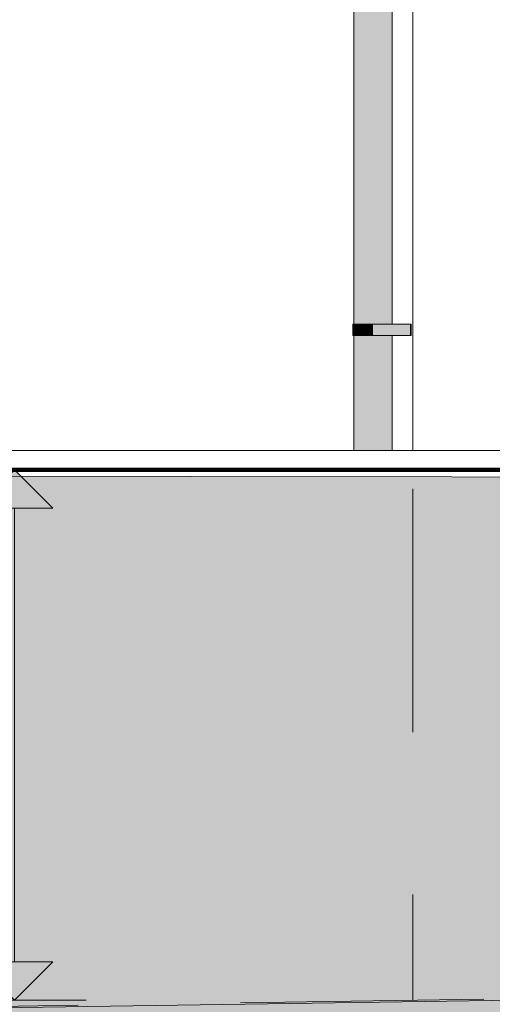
# Model space of a CAD drawing. Header units: metres. Extents: x -52 to 321, y -8 to 26.
# Tile 6 of 256: x -45.03 to -43.79, y -1.44 to 1.12. Entities that reach past the tile are written whole.
import ezdxf

# ---------------------------------------------------------------- set-up
doc = ezdxf.new("R2010")
doc.units = ezdxf.units.M
doc.header["$MEASUREMENT"] = 0
doc.linetypes.add('Strichlinie weit', pattern=[1.058333, 0.635, -0.423333])
for name, color, linetype in [('10 Wand außen', 7, 'Continuous'), ('30 Dachentwässerung', 7, 'Continuous'), ('60 Auffüllung gesamt', 7, 'Continuous'), ('60 Gelände 2D Übersicht', 7, 'Continuous'), ('60 Gelände Hänle', 7, 'Continuous'), ('70 Kanal', 7, 'Continuous')]:
    doc.layers.add(name, color=color, linetype=linetype)
doc.styles.add('ERSTELLTER_STIL_2', font='arial.ttf')
doc.dimstyles.new('ERSTELLTER_STIL__2', dxfattribs={"dimtxt": 0.2, "dimasz": 0.19, "dimexe": 0.18, "dimexo": 0.1, "dimgap": 0, "dimtad": 1, "dimzin": 0, "dimdsep": 46, "dimtxsty": 'ERSTELLTER_STIL_2', "dimblk": 'ARROWHEAD_10', "dimblk1": 'ARROWHEAD_10', "dimblk2": 'ARROWHEAD_10', "dimcen": 0.09, "dimclrd": 256, "dimclre": 256, "dimclrt": 256, "dimazin": 0, "dimtfac": 1, "dimtdec": 4, "dimtmove": 0, "dimatfit": 3, "dimfxl": 1, "dimtolj": 1, "dimtzin": 0, "dimarcsym": 0})
pattern_1 = [(45, (-33357.27905, 0), (-0.2121320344, 0.2121320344), []), (45, (-33357.34976, 0.0707), (-0.424264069, 0.424264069), []), (45, (-33357.4205, 0.1414), (-0.424264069, 0.424264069), []), (135, (-33357.49118, 0.21213), (0.07071067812, 0.07071067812), [0.3, -0.3])]

# ---------------------------------------------------------------- blocks, each defined once
blk = doc.blocks.new('*D26', base_point=(-33357.279, 0))
at = {"layer": '60 Gelände 2D Übersicht', "linetype": 'Continuous', "lineweight": 18, "true_color": 0xf50000}
for points in [[(-45.0397, -0.05), (-45.1397, -0.15), (-44.9397, -0.15)], [(-45.0397, -1.4343), (-44.9397, -1.3343), (-45.1397, -1.3343)]]:
    blk.add_hatch(color=1, dxfattribs=at).paths.add_polyline_path(points)
at = {"layer": '60 Gelände 2D Übersicht', "color": 1, "linetype": 'Continuous', "lineweight": 18, "true_color": 0xf50000}
for p, q in [((-44.8522, -0.05), (-45.2272, -0.05)), ((-45.0397, -0.05), (-45.1397, -0.15)), ((-45.0397, -0.05), (-44.9397, -0.15)), ((-44.9397, -0.15), (-45.1397, -0.15)), ((-45.0397, -1.3343), (-45.0397, -0.15)), ((-45.1397, -1.3343), (-44.9397, -1.3343)), ((-45.0397, -1.4343), (-45.1397, -1.3343)), ((-45.0397, -1.4343), (-44.9397, -1.3343)), ((-44.8522, -1.4343), (-45.2272, -1.4343))]:
    blk.add_line(p, q, dxfattribs=at)
at = {"layer": '60 Gelände 2D Übersicht', "color": 1, "lineweight": 18, "true_color": 0xf50000, "insert": (-45.0317, -1.0594), "char_height": 0.2, "attachment_point": 7, "rotation": 90, "style": 'ERSTELLTER_STIL_2'}
blk.add_mtext('\\A1;{\\pql;\\fArial|b0|i0|c0|p0;\\W1.000000;1,38\\fArial|b0|i0|c0|p0;\\W1.000000;\\A1{\\H.66x;\\S5^  ;}}', dxfattribs=at)
blk = doc.blocks.new('ARROWHEAD_10')
at = {"linetype": 'Continuous', "lineweight": 0}
blk.add_hatch(color=0, dxfattribs=at).paths.add_polyline_path([(-0.525, 0.525), (0, 0), (-0.525, -0.525)])
at = {"color": 0, "linetype": 'Continuous', "lineweight": 0}
blk.add_line((0, 0), (-1, 0), dxfattribs=at)

msp = doc.modelspace()

# ---------------------------------------------------------------- hatches: boundary and pattern name
at = {"layer": '30 Dachentwässerung', "linetype": 'Continuous', "lineweight": 0, "true_color": 0x000000}
for points in [[(-44.1543, 0.33), (-44.1476, 0.33), (-44.1476, 2), (-44.1543, 2)], [(-44.1476, 0.33), (-44.1293, 0.33), (-44.1293, 2), (-44.1476, 2)], [(-44.1043, 2), (-44.1293, 2), (-44.1293, 0.33), (-44.1043, 0.33)], [(-44.0793, 2), (-44.1043, 2), (-44.1043, 0.33), (-44.0793, 0.33)], [(-44.0793, 0.33), (-44.061, 0.33), (-44.061, 2), (-44.0793, 2)], [(-44.061, 0.33), (-44.0543, 0.33), (-44.0543, 2), (-44.061, 2)], [(-44.1564, 0.3), (-44.1495, 0.3), (-44.1495, 0.33), (-44.1564, 0.33)], [(-44.1495, 0.33), (-44.1495, 0.3), (-44.1304, 0.3), (-44.1304, 0.33)], [(-44.1304, 0.3), (-44.1044, 0.3), (-44.1044, 0.33), (-44.1304, 0.33)], [(-44.1044, 0.3), (-44.0064, 0.3), (-44.0064, 0.33), (-44.1044, 0.33)], [(-44.0064, 0.3), (-44.0044, 0.3), (-44.0044, 0.33), (-44.0064, 0.33)], [(-44.1543, 0), (-44.1476, 0), (-44.1476, 0.3), (-44.1543, 0.3)], [(-44.1476, 0), (-44.1293, 0), (-44.1293, 0.3), (-44.1476, 0.3)], [(-44.1293, 0), (-44.1043, 0), (-44.1043, 0.3), (-44.1293, 0.3)], [(-44.0793, 0.3), (-44.1043, 0.3), (-44.1043, 0), (-44.0793, 0)], [(-44.0793, 0), (-44.061, 0), (-44.061, 0.3), (-44.0793, 0.3)], [(-44.0543, 0.3), (-44.061, 0.3), (-44.061, 0), (-44.0543, 0)]]:
    msp.add_hatch(color=18, dxfattribs=at).paths.add_polyline_path(points)
at = {"layer": '60 Auffüllung gesamt', "linetype": 'Continuous', "lineweight": 18, "true_color": 0xffa8a8}
h = msp.add_hatch(dxfattribs=at)
h.set_pattern_fill('Boden__gewachsen_0001', color=21, style=0, pattern_type=2)
h.set_pattern_definition(pattern_1)
h.paths.add_polyline_path([(-48.9814, -1.5114), (-24.135, -1.1438), (-23.6308, -1.151), (-23.087, -1.1586), (-22.4997, -1.1668), (-21.8502, -1.1758), (-18.6463, -1.1089), (-18.4807, -1.0913), (-18.1236, -1.0541), (-17.7313, -1.0138), (-17.2998, -0.9702), (-16.8243, -0.9228), (-16.2997, -0.8712), (-15.7195, -0.815), (-15.5017, -0.7941), (-15.5017, -2.5), (-15.5015, -2.5), (-15.5015, -0.2), (-16.6786, -0.1801), (-18.5762, -0.148), (-19.6107, -0.1307), (-20.5269, -0.1156), (-21.262, -0.1035), (-21.8659, -0.0937), (-22.3716, -0.0856), (-22.5958, -0.082), (-22.9989, -0.0761), (-23.524, -0.0684), (-23.9467, -0.0622), (-24.295, -0.0572), (-24.5874, -0.053), (-24.837, -0.0495), (-25.0528, -0.0465), (-25.2417, -0.0439), (-25.4087, -0.0416), (-25.5576, -0.0395), (-25.6916, -0.0377), (-25.7539, -0.0369), (-30.9796, -0.0848), (-45.2584, -0.0671), (-45.6871, -0.171), (-48.9814, -1.4242)])
at = {"layer": '60 Gelände Hänle', "linetype": 'Continuous', "lineweight": 18, "true_color": 0x9f9f9f}
h = msp.add_hatch(dxfattribs=at)
h.set_pattern_fill('Boden__gewachsen_0001', color=253, style=0, pattern_type=2)
h.set_pattern_definition(pattern_1)
h.paths.add_polyline_path([(-51.1091, -1.5765), (-51.1091, -3.1), (-15.5017, -3.1), (-15.5017, -0.7941), (-15.7195, -0.815), (-16.2997, -0.8712), (-16.8243, -0.9228), (-17.2998, -0.9702), (-17.7313, -1.0138), (-18.1236, -1.0541), (-18.4807, -1.0913), (-18.6463, -1.1089), (-21.8502, -1.1758), (-22.4997, -1.1668), (-23.087, -1.1586), (-23.6308, -1.151), (-24.135, -1.1438), (-49.2009, -1.5147), (-50.7991, -1.5387)])

# ---------------------------------------------------------------- linework, layer by layer
at = {"layer": '10 Wand außen', "color": 7, "linetype": 'Continuous', "lineweight": 13}
msp.add_line((-43.9997, 1.2), (-43.9997, 0), dxfattribs=at)
at = {"layer": '30 Dachentwässerung', "color": 7, "linetype": 'Continuous', "lineweight": 13}
for p, q in [((-44.1543, 2), (-44.1543, 0.33)), ((-44.0543, 2), (-44.0543, 0.33)), ((-44.1564, 0.33), (-44.1495, 0.33)), ((-44.1564, 0.3), (-44.1564, 0.33)), ((-44.1495, 0.33), (-44.1304, 0.33)), ((-44.1304, 0.33), (-44.1044, 0.33)), ((-44.1044, 0.33), (-44.0064, 0.33)), ((-44.0064, 0.33), (-44.0044, 0.33)), ((-44.0064, 0.3), (-44.0064, 0.33)), ((-44.0044, 0.3), (-44.0044, 0.33)), ((-44.1564, 0.3), (-44.1495, 0.3)), ((-44.1543, 0.3), (-44.1543, 0)), ((-44.1495, 0.3), (-44.1304, 0.3)), ((-44.1304, 0.3), (-44.1044, 0.3)), ((-44.1044, 0.3), (-44.0064, 0.3)), ((-44.0543, 0.3), (-44.0543, 0)), ((-44.0064, 0.3), (-44.0044, 0.3))]:
    msp.add_line(p, q, dxfattribs=at)
at = {"layer": '60 Auffüllung gesamt', "color": 8, "linetype": 'Continuous', "lineweight": 18}
msp.add_line((-30.1943, 0), (-45.2051, 0), dxfattribs=at)
at = {"layer": '60 Auffüllung gesamt', "color": 7, "linetype": 'Continuous', "lineweight": 18, "flags": 128}
msp.add_lwpolyline([(-25.7539, -0.0369), (-30.9796, -0.0848), (-45.2584, -0.0671), (-45.6871, -0.171), (-48.9814, -1.4242)], dxfattribs=at)
at = {"layer": '60 Gelände 2D Übersicht', "color": 7, "linetype": 'Continuous', "lineweight": 100}
msp.add_line((-28.0172, -0.05), (-45.434, -0.05), dxfattribs=at)
at = {"layer": '60 Gelände 2D Übersicht', "color": 1, "linetype": 'Strichlinie weit', "lineweight": 18, "true_color": 0xf50000}
for p, q in [((-43.9997, -0.1), (-43.9997, -1.4343)), ((-50.7991, -1.535), (-28.5897, -1.206))]:
    msp.add_line(p, q, dxfattribs=at)
at = {"layer": '60 Gelände Hänle', "color": 7, "linetype": 'Continuous', "lineweight": 18, "flags": 128}
msp.add_lwpolyline([(-15.5017, -0.7941), (-15.7195, -0.815), (-16.2997, -0.8712), (-16.8243, -0.9228), (-17.2998, -0.9702), (-17.7313, -1.0138), (-18.1236, -1.0541), (-18.4807, -1.0913), (-18.6463, -1.1089), (-21.8502, -1.1758), (-22.4997, -1.1668), (-23.087, -1.1586), (-23.6308, -1.151), (-24.135, -1.1438), (-48.9814, -1.5114)], dxfattribs=at)
at = {"layer": '70 Kanal', "color": 7, "linetype": 'Strichlinie weit', "lineweight": 13}
msp.add_line((-28.2523, 0), (-44.0543, 0), dxfattribs=at)

# ---------------------------------------------------------------- dimensions: what is measured, and where the dimension line sits
at = {"layer": '60 Gelände 2D Übersicht', "color": 1, "linetype": 'Continuous', "lineweight": 18, "true_color": 0xf50000}
dim = msp.add_linear_dim(base=(-45.0397, -0.05), p1=(-43.9997, -1.4343), p2=(-45.434, -0.05), angle=90, dimstyle='ERSTELLTER_STIL__2', dxfattribs=at)
dim.commit()
dim.dimension.update_dxf_attribs({"geometry": '*D26', "text_midpoint": (-45.1797, -0.5312), "dimtype": 160, "text_rotation": 90})

doc.saveas('drawing.dxf')
